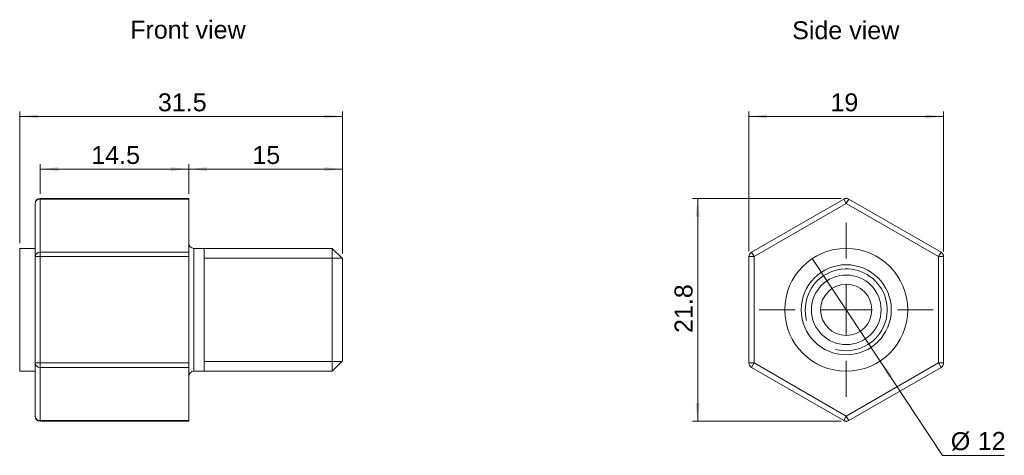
# Model space of a CAD drawing. Header units: millimetres. Extents: x 49 to 241, y 82 to 168.
import ezdxf

# ---------------------------------------------------------------- set-up
doc = ezdxf.new("R2010")
doc.units = ezdxf.units.MM
doc.header["$PDSIZE"] = -1
doc.layers.add('FORMAT', color=7, linetype='Continuous')
doc.styles.get("Standard").update_dxf_attribs({"font": 'arial.ttf'})

msp = doc.modelspace()

# ---------------------------------------------------------------- linework, layer by layer
at = {"color": 7, "linetype": 'Continuous', "lineweight": 0}
for p, q in [((82.19, 132.62), (53.19, 132.62)), ((53.19, 132.49), (53.19, 132.62)), ((82.19, 132.62), (82.19, 132.49)), ((52.19, 121.23), (52.19, 131.62)), ((82.19, 132.49), (53.19, 132.49)), ((53.19, 132.49), (53.19, 122.1)), ((82.19, 122.1), (82.19, 132.49)), ((192.04, 122.1), (210.04, 132.49)), ((210.54, 131.62), (192.54, 121.23)), ((210.04, 132.49), (210.54, 131.62)), ((211.04, 132.49), (210.54, 131.62)), ((228.54, 121.23), (210.54, 131.62)), ((211.04, 132.49), (229.04, 122.1)), ((52.19, 122.84), (49.19, 122.84)), ((49.19, 98.84), (49.19, 122.84)), ((52.19, 100.45), (52.19, 121.23)), ((53.19, 121.23), (52.19, 121.23)), ((53.19, 121.23), (53.19, 122.1)), ((53.19, 122.1), (82.19, 122.1)), ((53.19, 121.23), (53.19, 100.45)), ((82.19, 121.23), (53.19, 121.23)), ((82.19, 122.1), (82.19, 121.23)), ((82.19, 100.45), (82.19, 121.23)), ((110.19, 122.84), (83.19, 122.84)), ((83.19, 122.84), (83.19, 98.84)), ((85.19, 122.84), (85.19, 98.84)), ((112.19, 120.84), (110.19, 122.84)), ((110.19, 98.84), (110.19, 122.84)), ((192.54, 121.23), (191.54, 121.23)), ((191.54, 100.45), (191.54, 121.23)), ((192.54, 121.23), (192.04, 122.1)), ((192.54, 121.23), (192.54, 100.45)), ((229.04, 122.1), (228.54, 121.23)), ((228.54, 100.45), (228.54, 121.23)), ((229.54, 121.23), (228.54, 121.23)), ((229.54, 121.23), (229.54, 100.45)), ((112.12, 120.91), (85.19, 120.91)), ((112.19, 120.84), (112.19, 100.84)), ((53.19, 100.45), (52.19, 100.45)), ((52.19, 90.05), (52.19, 100.45)), ((53.19, 99.58), (53.19, 100.45)), ((53.19, 100.45), (82.19, 100.45)), ((82.19, 100.45), (82.19, 99.58)), ((112.12, 100.77), (85.19, 100.77)), ((110.19, 98.84), (112.19, 100.84)), ((192.54, 100.45), (191.54, 100.45)), ((192.54, 100.45), (192.04, 99.58)), ((192.54, 100.45), (210.54, 90.05)), ((210.54, 90.05), (228.54, 100.45)), ((229.54, 100.45), (228.54, 100.45)), ((229.04, 99.58), (228.54, 100.45)), ((49.19, 98.84), (52.19, 98.84)), ((82.19, 99.58), (53.19, 99.58)), ((53.19, 99.58), (53.19, 89.19)), ((82.19, 89.19), (82.19, 99.58)), ((83.19, 98.84), (110.19, 98.84)), ((210.04, 89.19), (192.04, 99.58)), ((229.04, 99.58), (211.04, 89.19)), ((53.19, 89.19), (82.19, 89.19)), ((53.19, 89.05), (53.19, 89.19)), ((53.19, 89.05), (82.19, 89.05)), ((82.19, 89.19), (82.19, 89.05)), ((210.54, 90.05), (210.04, 89.19)), ((210.54, 90.05), (211.04, 89.19))]:
    msp.add_line(p, q, dxfattribs=at)
for radius in [12, 8.8, 6.8, 5]:
    msp.add_circle((210.54, 110.84), radius, dxfattribs=at)
for centre, radius, start, end in [((53.19, 131.62), 1, 90, 180), ((210.54, 131.62), 1, 60, 120), ((53.13, 131.55), 0.94, 86.1887, 175.5981), ((83.19, 123.84), 1, 180, 270), ((53.13, 121.16), 0.94, 86.1887, 175.5981), ((192.54, 121.23), 1, 120, 180), ((228.54, 121.23), 1, 0, 60), ((210.54, 110.84), 8, 255, 195), ((53.13, 100.52), 0.94, 184.4019, 273.8113), ((192.54, 100.45), 1, 180, 240), ((228.54, 100.45), 1, 300, 0), ((83.19, 97.84), 1, 90, 180), ((53.19, 90.05), 1, 180, 270), ((53.13, 90.13), 0.94, 184.4019, 273.8113), ((210.54, 90.05), 1, 240, 300)]:
    msp.add_arc(centre, radius, start, end, dxfattribs=at)
at = {"layer": 'FORMAT', "color": 7, "linetype": 'Continuous', "lineweight": 0}
for p, q in [((49.19, 123.84), (49.19, 149.62)), ((49.19, 148.62), (112.19, 148.62)), ((112.19, 121.84), (112.19, 149.62)), ((191.54, 122.23), (191.54, 149.62)), ((229.54, 148.62), (191.54, 148.62)), ((229.54, 122.23), (229.54, 149.62)), ((53.19, 133.49), (53.19, 139.32)), ((82.19, 133.49), (82.19, 139.32)), ((82.19, 133.49), (82.19, 139.32)), ((112.19, 121.84), (112.19, 139.32)), ((82.19, 138.32), (53.19, 138.32)), ((82.19, 138.32), (112.19, 138.32)), ((209.54, 132.62), (180.54, 132.62)), ((181.54, 89.05), (181.54, 132.62)), ((210.54, 120.84), (210.54, 127.84)), ((203.92, 120.85), (217.16, 100.83)), ((210.54, 110.84), (210.54, 115.84)), ((200.54, 110.84), (193.54, 110.84)), ((210.54, 110.84), (205.54, 110.84)), ((210.54, 110.84), (210.54, 105.84)), ((210.54, 110.84), (215.54, 110.84)), ((220.54, 110.84), (227.54, 110.84)), ((210.54, 100.84), (210.54, 93.84)), ((217.16, 100.83), (229.36, 82.4)), ((209.54, 89.05), (180.54, 89.05)), ((229.36, 82.4), (241.4, 82.4))]:
    msp.add_line(p, q, dxfattribs=at)
for p in [(210.54, 132.62), (210.54, 89.05)]:
    msp.add_point(p, dxfattribs=at)
for points in [[(49.19, 148.62), (52.75, 148.24), (52.75, 149)], [(112.19, 148.62), (108.64, 149), (108.64, 148.24)], [(191.54, 148.62), (195.1, 148.24), (195.1, 149)], [(229.54, 148.62), (225.98, 149), (225.98, 148.24)], [(53.19, 138.32), (56.75, 137.94), (56.75, 138.71)], [(82.19, 138.32), (78.64, 138.71), (78.64, 137.94)], [(82.19, 138.32), (85.75, 137.94), (85.75, 138.71)], [(112.19, 138.32), (108.64, 138.71), (108.64, 137.94)], [(181.54, 132.62), (181.16, 129.07), (181.92, 129.07)], [(217.16, 100.83), (218.81, 97.66), (219.44, 98.08)], [(181.54, 89.05), (181.92, 92.61), (181.16, 92.61)]]:
    msp.add_solid(points, dxfattribs=at)

# ---------------------------------------------------------------- texts
for s, p in [('Front view', (70.76, 163.83)), ('Side view', (199.98, 163.72))]:
    msp.add_text(s, height=3.5, dxfattribs=at).set_placement(p)
at = {"layer": 'FORMAT', "color": 7, "linetype": 'Continuous', "lineweight": 0, "char_height": 3.5, "attachment_point": 1}
for s, insert in [('31.5', (76.17, 153.13)), ('19', (207.46, 153.13)), ('14.5', (63.17, 142.84)), ('15', (94.61, 142.84)), ('%%c', (230.95, 86.92)), ('12', (236.22, 86.97))]:
    msp.add_mtext(s, dxfattribs=dict(at, insert=insert))
at = {"layer": 'FORMAT', "color": 7, "linetype": 'Continuous', "lineweight": 0, "insert": (177.03, 106.31), "char_height": 3.5, "attachment_point": 1, "rotation": 90}
msp.add_mtext('21.8', dxfattribs=at)

doc.saveas('drawing.dxf')
